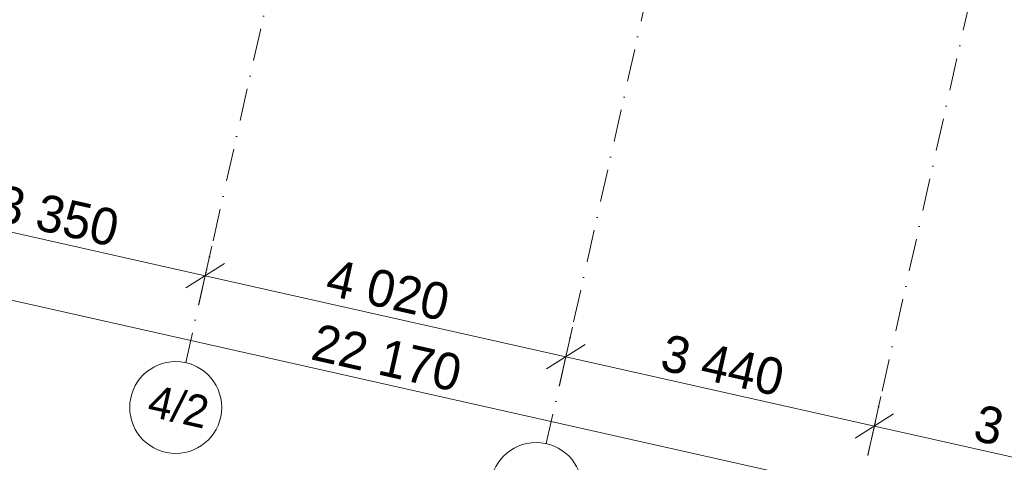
# Model space of a CAD drawing. Header units: millimetres. Extents: x -7145531 to -6681560, y 6117368 to 6219355.
# Tile 10 of 144: x -6950471 to -6939761, y 6126352 to 6131163. Entities that reach past the tile are written whole.
import ezdxf
from ezdxf.enums import TextEntityAlignment as Align

# ---------------------------------------------------------------- set-up
doc = ezdxf.new("R2010")
doc.units = ezdxf.units.MM
doc.header["$MEASUREMENT"] = 0
doc.linetypes.add('Штрихпунктирная', pattern=[670.277762, 352.777767, -176.388884, 0, -141.111112])
doc.layers.add('АР-Чертеж-Оси_Осевые размеры.АР', color=7, linetype='Continuous')
doc.layers.add('АР-Чертеж-Оси_Осевые размеры.АР_Ном._пера__1', color=7, linetype='Continuous', lineweight=0)
doc.layers.add('АР-Чертеж-Оси_Осевые размеры.АР_Ном._пера__120', color=7, linetype='Continuous', lineweight=0)
doc.styles.add('РЎР“Р•РќР•Р\xa0Р\x98Р\xa0_РЎРўР\x98Р›Р¬_3', font='GOTHIC.TTF')
doc.styles.add('РЎР“Р•РќР•Р\xa0Р\x98Р\xa0_РЎРўР\x98Р›Р¬_8', font='isocpeur.ttf')
doc.dimstyles.new('СГЕНЕРИР_СТИЛЬ__2', dxfattribs={"dimtxt": 400, "dimasz": 332.5, "dimexe": 0.18, "dimexo": 0.0625, "dimgap": 0, "dimtad": 1, "dimdec": 0, "dimzin": 0, "dimdsep": 46, "dimtxsty": 'РЎР“Р•РќР•Р\xa0Р\x98Р\xa0_РЎРўР\x98Р›Р¬_3', "dimblk": 'ARROWHEAD_6', "dimblk1": 'ARROWHEAD_6', "dimblk2": 'ARROWHEAD_6', "dimcen": 0.09, "dimse1": 1, "dimse2": 1, "dimclrd": 7, "dimclre": 7, "dimclrt": 7, "dimazin": 0, "dimtfac": 1, "dimtdec": 4, "dimtmove": 0, "dimatfit": 3, "dimfxl": 1, "dimtolj": 1, "dimtzin": 0, "dimarcsym": 0})
doc.dimstyles.new('СГЕНЕРИР_СТИЛЬ__5', dxfattribs={"dimtxt": 400, "dimasz": 332.5, "dimexe": 0.18, "dimexo": 0.0625, "dimgap": 0, "dimtad": 1, "dimdec": 0, "dimzin": 0, "dimdsep": 46, "dimtxsty": 'РЎР“Р•РќР•Р\xa0Р\x98Р\xa0_РЎРўР\x98Р›Р¬_3', "dimblk": 'ARROWHEAD_6', "dimblk1": 'ARROWHEAD_6', "dimblk2": 'ARROWHEAD_6', "dimcen": 0.09, "dimse1": 1, "dimse2": 1, "dimclrd": 7, "dimclre": 7, "dimclrt": 7, "dimazin": 0, "dimtfac": 1, "dimtdec": 4, "dimtmove": 2, "dimatfit": 3, "dimfxl": 1, "dimtolj": 1, "dimtzin": 0, "dimarcsym": 0})

# ---------------------------------------------------------------- blocks, each defined once
blk = doc.blocks.new('Стандартный Маркер Сетки[128]_3', base_point=(-6939741, 6148821))
at = {"layer": 'АР-Чертеж-Оси_Осевые размеры.АР_Ном._пера__120', "color": 7, "linetype": 'Штрихпунктирная', "lineweight": 0}
for p, q in [((-6939961, 6147845), (-6944523, 6127531)), ((-6944523, 6127531), (-6944742, 6126555))]:
    blk.add_line(p, q, dxfattribs=at)
at = {"layer": 'АР-Чертеж-Оси_Осевые размеры.АР_Ном._пера__120', "color": 7, "linetype": 'Continuous', "lineweight": 0}
blk.add_circle((-6944852, 6126067), 500, dxfattribs=at)
at = {"layer": 'АР-Чертеж-Оси_Осевые размеры.АР_Ном._пера__120', "color": 7, "linetype": 'Штрихпунктирная', "lineweight": 0}
blk.add_point((-6944523, 6127531), dxfattribs=at)
blk.add_point((-6944523, 6127531), dxfattribs=at)
at = {"layer": 'АР-Чертеж-Оси_Осевые размеры.АР_Ном._пера__120', "color": 7, "lineweight": 0, "style": 'РЎР“Р•РќР•Р\xa0Р\x98Р\xa0_РЎРўР\x98Р›Р¬_3'}
blk.add_attdef('AC_MarkerText_1', text='', height=350, rotation=347.3417, dxfattribs=at).set_placement((-6944782, 6126249), align=Align.TOP_CENTER)
blk = doc.blocks.new('Стандартный Маркер Сетки[132]_3', base_point=(-6943664, 6149702))
at = {"layer": 'АР-Чертеж-Оси_Осевые размеры.АР_Ном._пера__120', "color": 7, "linetype": 'Штрихпунктирная', "lineweight": 0}
for p, q in [((-6943883, 6148726), (-6948445, 6128412)), ((-6948445, 6128412), (-6948664, 6127436))]:
    blk.add_line(p, q, dxfattribs=at)
at = {"layer": 'АР-Чертеж-Оси_Осевые размеры.АР_Ном._пера__120', "color": 7, "linetype": 'Continuous', "lineweight": 0}
blk.add_circle((-6948774, 6126948), 500, dxfattribs=at)
at = {"layer": 'АР-Чертеж-Оси_Осевые размеры.АР_Ном._пера__120', "color": 7, "linetype": 'Штрихпунктирная', "lineweight": 0}
blk.add_point((-6948445, 6128412), dxfattribs=at)
blk.add_point((-6948445, 6128412), dxfattribs=at)
at = {"layer": 'АР-Чертеж-Оси_Осевые размеры.АР_Ном._пера__120', "color": 7, "lineweight": 0, "style": 'РЎР“Р•РќР•Р\xa0Р\x98Р\xa0_РЎРўР\x98Р›Р¬_3'}
blk.add_attdef('AC_MarkerText_1', text='', height=350, rotation=347.3417, dxfattribs=at).set_placement((-6948704, 6127129), align=Align.TOP_CENTER)
blk = doc.blocks.new('Стандартный Маркер Сетки[138]_3', base_point=(-6936385, 6148067))
at = {"layer": 'АР-Чертеж-Оси_Осевые размеры.АР_Ном._пера__120', "color": 7, "linetype": 'Штрихпунктирная', "lineweight": 0}
for p, q in [((-6936604, 6147092), (-6941167, 6126777)), ((-6941167, 6126777), (-6941386, 6125801))]:
    blk.add_line(p, q, dxfattribs=at)
blk.add_point((-6941167, 6126777), dxfattribs=at)
blk.add_point((-6941167, 6126777), dxfattribs=at)
at = {"layer": 'АР-Чертеж-Оси_Осевые размеры.АР_Ном._пера__120', "color": 7, "lineweight": 0, "style": 'РЎР“Р•РќР•Р\xa0Р\x98Р\xa0_РЎРўР\x98Р›Р¬_8'}
blk.add_attdef('AC_MarkerText_1', text='', height=350, rotation=347.3417, dxfattribs=at).set_placement((-6941457, 6125484), align=Align.TOP_CENTER)
blk = doc.blocks.new('Стандартный Маркер Сетки[141]_3', base_point=(-6939741, 6148821))
at = {"layer": 'АР-Чертеж-Оси_Осевые размеры.АР_Ном._пера__120', "color": 7, "linetype": 'Штрихпунктирная', "lineweight": 0}
for p, q in [((-6939961, 6147845), (-6944523, 6127531)), ((-6944523, 6127531), (-6944742, 6126555))]:
    blk.add_line(p, q, dxfattribs=at)
at = {"layer": 'АР-Чертеж-Оси_Осевые размеры.АР_Ном._пера__120', "color": 7, "linetype": 'Continuous', "lineweight": 0}
blk.add_circle((-6944852, 6126067), 500, dxfattribs=at)
at = {"layer": 'АР-Чертеж-Оси_Осевые размеры.АР_Ном._пера__120', "color": 7, "linetype": 'Штрихпунктирная', "lineweight": 0}
blk.add_point((-6944523, 6127531), dxfattribs=at)
blk.add_point((-6944523, 6127531), dxfattribs=at)
at = {"layer": 'АР-Чертеж-Оси_Осевые размеры.АР_Ном._пера__120', "color": 7, "lineweight": 0, "style": 'РЎР“Р•РќР•Р\xa0Р\x98Р\xa0_РЎРўР\x98Р›Р¬_3'}
blk.add_attdef('AC_MarkerText_1', text='', height=350, rotation=347.3417, dxfattribs=at).set_placement((-6944782, 6126249), align=Align.TOP_CENTER)
blk = doc.blocks.new('Стандартный Маркер Сетки[145]_3', base_point=(-6943664, 6149702))
at = {"layer": 'АР-Чертеж-Оси_Осевые размеры.АР_Ном._пера__120', "color": 7, "linetype": 'Штрихпунктирная', "lineweight": 0}
for p, q in [((-6943883, 6148726), (-6948445, 6128412)), ((-6948445, 6128412), (-6948664, 6127436))]:
    blk.add_line(p, q, dxfattribs=at)
at = {"layer": 'АР-Чертеж-Оси_Осевые размеры.АР_Ном._пера__120', "color": 7, "linetype": 'Continuous', "lineweight": 0}
blk.add_circle((-6948774, 6126948), 500, dxfattribs=at)
at = {"layer": 'АР-Чертеж-Оси_Осевые размеры.АР_Ном._пера__120', "color": 7, "linetype": 'Штрихпунктирная', "lineweight": 0}
blk.add_point((-6948445, 6128412), dxfattribs=at)
blk.add_point((-6948445, 6128412), dxfattribs=at)
at = {"layer": 'АР-Чертеж-Оси_Осевые размеры.АР_Ном._пера__120', "color": 7, "lineweight": 0, "style": 'РЎР“Р•РќР•Р\xa0Р\x98Р\xa0_РЎРўР\x98Р›Р¬_3'}
blk.add_attdef('AC_MarkerText_1', text='', height=350, rotation=347.3417, dxfattribs=at).set_placement((-6948704, 6127129), align=Align.TOP_CENTER)
blk = doc.blocks.new('Стандартный Маркер Сетки[151]_3', base_point=(-6936385, 6148067))
at = {"layer": 'АР-Чертеж-Оси_Осевые размеры.АР_Ном._пера__120', "color": 7, "linetype": 'Штрихпунктирная', "lineweight": 0}
for p, q in [((-6936604, 6147092), (-6941167, 6126777)), ((-6941167, 6126777), (-6941386, 6125801))]:
    blk.add_line(p, q, dxfattribs=at)
blk.add_point((-6941167, 6126777), dxfattribs=at)
blk.add_point((-6941167, 6126777), dxfattribs=at)
at = {"layer": 'АР-Чертеж-Оси_Осевые размеры.АР_Ном._пера__120', "color": 7, "lineweight": 0, "style": 'РЎР“Р•РќР•Р\xa0Р\x98Р\xa0_РЎРўР\x98Р›Р¬_8'}
blk.add_attdef('AC_MarkerText_1', text='', height=350, rotation=347.3417, dxfattribs=at).set_placement((-6941457, 6125484), align=Align.TOP_CENTER)
blk = doc.blocks.new('*D918', base_point=(-6338440, 6562276))
at = {"layer": 'АР-Чертеж-Оси_Осевые размеры.АР_Ном._пера__1', "color": 7, "linetype": 'Continuous', "lineweight": 0, "transparency": 16777216}
for p, q in [((-6955799, 6130030), (-6951721, 6129114)), ((-6951793, 6128794), (-6951649, 6129435)), ((-6951512, 6129247), (-6951930, 6128982)), ((-6951721, 6129114), (-6948452, 6128380)), ((-6948243, 6128513), (-6948662, 6128248))]:
    blk.add_line(p, q, dxfattribs=at)
at = {"layer": 'АР-Чертеж-Оси_Осевые размеры.АР_Ном._пера__1', "color": 7, "lineweight": 0, "transparency": 16777216, "insert": (-6950757, 6128980), "char_height": 400, "attachment_point": 7, "rotation": 347.3417, "style": 'РЎР“Р•РќР•Р\xa0Р\x98Р\xa0_РЎРўР\x98Р›Р¬_3'}
blk.add_mtext('\\A1;{\\pql;\\fCentury Gothic|b0|i0|c204|p0;\\W1.000000;3\xa0350}', dxfattribs=at)
blk = doc.blocks.new('ARROWHEAD_6')
at = {"color": 0, "linetype": 'Continuous', "lineweight": 0}
for p, q in [((-0.5, -0.5), (0.5, 0.5)), ((0, 0), (-1, 0))]:
    blk.add_line(p, q, dxfattribs=at)
blk = doc.blocks.new('*D919', base_point=(-6338440, 6562276))
at = {"layer": 'АР-Чертеж-Оси_Осевые размеры.АР_Ном._пера__1', "color": 7, "linetype": 'Continuous', "lineweight": 0, "transparency": 16777216}
for p, q in [((-6951721, 6129114), (-6948452, 6128380)), ((-6948524, 6128060), (-6948381, 6128701)), ((-6948243, 6128513), (-6948662, 6128248)), ((-6948452, 6128380), (-6944530, 6127499)), ((-6944602, 6127179), (-6944458, 6127820)), ((-6944321, 6127632), (-6944739, 6127367)), ((-6944530, 6127499), (-6941174, 6126746))]:
    blk.add_line(p, q, dxfattribs=at)
at = {"layer": 'АР-Чертеж-Оси_Осевые размеры.АР_Ном._пера__1', "color": 7, "lineweight": 0, "transparency": 16777216, "insert": (-6947162, 6128172), "char_height": 400, "attachment_point": 7, "rotation": 347.3417, "style": 'РЎР“Р•РќР•Р\xa0Р\x98Р\xa0_РЎРўР\x98Р›Р¬_3'}
blk.add_mtext('\\A1;{\\pql;\\fCentury Gothic|b0|i0|c204|p0;\\W1.000000;4\xa0020}', dxfattribs=at)
blk = doc.blocks.new('*D920', base_point=(-6338440, 6562276))
at = {"layer": 'АР-Чертеж-Оси_Осевые размеры.АР_Ном._пера__1', "color": 7, "linetype": 'Continuous', "lineweight": 0, "transparency": 16777216}
for p, q in [((-6944602, 6127179), (-6944458, 6127820)), ((-6944321, 6127632), (-6944739, 6127367)), ((-6944530, 6127499), (-6941174, 6126746)), ((-6941246, 6126425), (-6941102, 6127066)), ((-6940965, 6126878), (-6941383, 6126613))]:
    blk.add_line(p, q, dxfattribs=at)
at = {"layer": 'АР-Чертеж-Оси_Осевые размеры.АР_Ном._пера__1', "color": 7, "lineweight": 0, "transparency": 16777216, "insert": (-6943522, 6127355), "char_height": 400, "attachment_point": 7, "rotation": 347.3417, "style": 'РЎР“Р•РќР•Р\xa0Р\x98Р\xa0_РЎРўР\x98Р›Р¬_3'}
blk.add_mtext('\\A1;{\\pql;\\fCentury Gothic|b0|i0|c204|p0;\\W1.000000;3\xa0440}', dxfattribs=at)
blk = doc.blocks.new('*D921', base_point=(-6338440, 6562276))
at = {"layer": 'АР-Чертеж-Оси_Осевые размеры.АР_Ном._пера__1', "color": 7, "linetype": 'Continuous', "lineweight": 0, "transparency": 16777216}
for p, q in [((-6944530, 6127499), (-6941174, 6126746)), ((-6941246, 6126425), (-6941102, 6127066)), ((-6940965, 6126878), (-6941383, 6126613)), ((-6941174, 6126746), (-6937720, 6125970)), ((-6937792, 6125650), (-6937648, 6126290)), ((-6937929, 6125837), (-6937511, 6126102)), ((-6937720, 6125970), (-6937464, 6125912))]:
    blk.add_line(p, q, dxfattribs=at)
at = {"layer": 'АР-Чертеж-Оси_Осевые размеры.АР_Ном._пера__1', "color": 7, "lineweight": 0, "transparency": 16777216, "insert": (-6940117, 6126590), "char_height": 400, "attachment_point": 7, "rotation": 347.3417, "style": 'РЎР“Р•РќР•Р\xa0Р\x98Р\xa0_РЎРўР\x98Р›Р¬_3'}
blk.add_mtext('\\A1;{\\pql;\\fCentury Gothic|b0|i0|c204|p0;\\W1.000000;3\xa0540}', dxfattribs=at)
blk = doc.blocks.new('*D948', base_point=(-6338440, 6562276))
at = {"layer": 'АР-Чертеж-Оси_Осевые размеры.АР_Ном._пера__1', "color": 7, "linetype": 'Continuous', "lineweight": 0, "transparency": 16777216}
for p, q in [((-6959437, 6130445), (-6959581, 6129805)), ((-6959300, 6130257), (-6959718, 6129992)), ((-6959509, 6130125), (-6959765, 6130182)), ((-6937878, 6125267), (-6959509, 6130125)), ((-6938087, 6125134), (-6937669, 6125399))]:
    blk.add_line(p, q, dxfattribs=at)
at = {"layer": 'АР-Чертеж-Оси_Осевые размеры.АР_Ном._пера__1', "color": 7, "lineweight": 0, "transparency": 16777216, "insert": (-6947320, 6127469), "char_height": 400, "attachment_point": 7, "rotation": 347.3417, "style": 'РЎР“Р•РќР•Р\xa0Р\x98Р\xa0_РЎРўР\x98Р›Р¬_3'}
blk.add_mtext('\\A1;{\\pql;\\fCentury Gothic|b0|i0|c204|p0;\\W1.000000;22\xa0170}', dxfattribs=at)

msp = doc.modelspace()

# ---------------------------------------------------------------- block references
at = {"layer": 'АР-Чертеж-Оси_Осевые размеры.АР', "color": 8, "linetype": 'Continuous', "lineweight": 15}
for name in ['Стандартный Маркер Сетки[132]_3', 'Стандартный Маркер Сетки[145]_3']:
    msp.add_blockref(name, (-6943663.7, 6149702), dxfattribs=at).add_auto_attribs({'AC_MarkerText_1': '4/2'})
for name, p in [('Стандартный Маркер Сетки[128]_3', (-6939741.4, 6148821.1)), ('Стандартный Маркер Сетки[141]_3', (-6939741.4, 6148821.1)), ('Стандартный Маркер Сетки[138]_3', (-6936385, 6148067.3)), ('Стандартный Маркер Сетки[151]_3', (-6936385, 6148067.3))]:
    msp.add_blockref(name, p, dxfattribs=at)

# ---------------------------------------------------------------- dimensions: what is measured, and where the dimension line sits
at = {"layer": 'АР-Чертеж-Оси_Осевые размеры.АР', "color": 7, "linetype": 'Continuous', "lineweight": 0}
for base, p1, p2, angle, dimstyle, picture, middle in [((-6959508.9, 6130124.8), (-6938037.5, 6124555.1), (-6959672.6, 6129396.1), 167.34172, 'СГЕНЕРИР_СТИЛЬ__5', '*D948', (-6946457.9, 6127480.6)), ((-6948452.4, 6128380.4), (-6951713.9, 6129146), (-6948445.3, 6128411.9), 347.34172, 'СГЕНЕРИР_СТИЛЬ__2', '*D918', (-6950043.7, 6129024.7)), ((-6944530.1, 6127499.4), (-6948445.3, 6128411.9), (-6944523, 6127531), 347.34172, 'СГЕНЕРИР_СТИЛЬ__2', '*D919', (-6946448.2, 6128217.2)), ((-6941173.7, 6126745.6), (-6944523, 6127531), (-6941495.3, 6125313.6), 347.34172, 'СГЕНЕРИР_СТИЛЬ__2', '*D920', (-6942808.8, 6127399.8)), ((-6937719.7, 6125969.8), (-6941495.3, 6125313.6), (-6937719.7, 6125969.8), 347.34172, 'СГЕНЕРИР_СТИЛЬ__2', '*D921', (-6939403.6, 6126635))]:
    dim = msp.add_linear_dim(base=base, p1=p1, p2=p2, angle=angle, dimstyle=dimstyle, dxfattribs=at)
    dim.commit()
    dim.dimension.update_dxf_attribs({"geometry": picture, "text_midpoint": middle, "dimtype": 160, "text_rotation": 347.34172})

doc.saveas('drawing.dxf')
